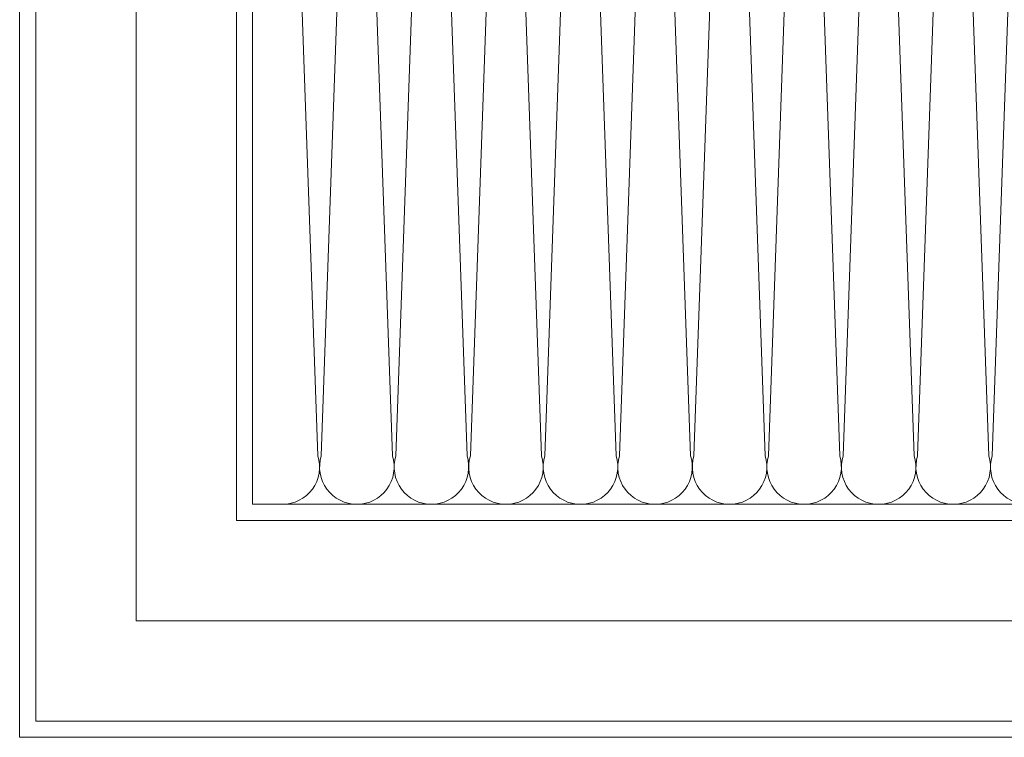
# Model space of a CAD drawing. Header units: millimetres. Extents: x -33628 to -373, y -3399 to 2697.
# Tile 17 of 99: x -23716 to -23704, y -3397 to -3388. Entities that reach past the tile are written whole.
import ezdxf

# ---------------------------------------------------------------- set-up
doc = ezdxf.new("R2010")
doc.units = ezdxf.units.MM
doc.header["$LTSCALE"] = 0.2
doc.header["$MEASUREMENT"] = 0
for name, color, linetype, lineweight in [('_MB_izolacje_0.09', 132, 'Continuous', 9), ('_MB_obrobki_stal_0.15', 6, 'Continuous', 15), ('_MB_ocieplenie_0.09', 51, 'Continuous', 9)]:
    doc.layers.add(name, color=color, linetype=linetype, lineweight=lineweight)

# ---------------------------------------------------------------- blocks, each defined once
blk = doc.blocks.new('*U277')
at = {"layer": '_MB_ocieplenie_0.09', "flags": 128}
for points in [[(633.58, 342.79, 0.505403), (614.48, 316.86), (632.73, -199.59, -1.345402), (594.43, -199.59), (612.68, 316.86, 0.505403), (593.58, 342.79)], [(673.58, 342.79, 0.505403), (654.48, 316.86), (672.73, -199.59, -1.345402), (634.43, -199.59), (652.68, 316.86, 0.505403), (633.58, 342.79)], [(713.58, 342.79, 0.505403), (694.48, 316.86), (712.73, -199.59, -1.345402), (674.43, -199.59), (692.68, 316.86, 0.505403), (673.58, 342.79)], [(753.58, 342.79, 0.505403), (734.48, 316.86), (752.73, -199.59, -1.345402), (714.43, -199.59), (732.68, 316.86, 0.505403), (713.58, 342.79)], [(793.58, 342.79, 0.505403), (774.48, 316.86), (792.73, -199.59, -1.345402), (754.43, -199.59), (772.68, 316.86, 0.505403), (753.58, 342.79)], [(833.58, 342.79, 0.505403), (814.48, 316.86), (832.73, -199.59, -1.345402), (794.43, -199.59), (812.68, 316.86, 0.505403), (793.58, 342.79)], [(873.58, 342.79, 0.505403), (854.48, 316.86), (872.73, -199.59, -1.345402), (834.43, -199.59), (852.68, 316.86, 0.505403), (833.58, 342.79)], [(913.58, 342.79, 0.505403), (894.48, 316.86), (912.73, -199.59, -1.345402), (874.43, -199.59), (892.68, 316.86, 0.505403), (873.58, 342.79)], [(953.58, 342.79, 0.505403), (934.48, 316.86), (952.73, -199.59, -1.345402), (914.43, -199.59), (932.68, 316.86, 0.505403), (913.58, 342.79)], [(993.58, 342.79, 0.505403), (974.48, 316.86), (992.73, -199.59, -1.345402), (954.43, -199.59), (972.68, 316.86, 0.505403), (953.58, 342.79)]]:
    blk.add_lwpolyline(points, format="xyb", dxfattribs=at)
blk = doc.blocks.new('szyb-szkło_150-piętro2')
at = {"layer": '_MB_izolacje_0.09', "elevation": 0}
for points in [[(13.108, 9), (-9, 9), (-9, -13.108)], [(13.108, 7.75), (-7.75, 7.75), (-7.75, -13.108)], [(13.108, 6.5), (-6.5, 6.5), (-6.5, -13.108)]]:
    blk.add_lwpolyline(points, dxfattribs=at)
at = {"layer": '_MB_obrobki_stal_0.15', "elevation": 0}
for points in [[(13.108, 9.2), (-9.2, 9.2), (-9.2, -13.108)], [(13.108, 6.3), (-6.3, 6.3), (-6.3, -13.108)]]:
    blk.add_lwpolyline(points, dxfattribs=at)
at = {"xscale": 0.02319810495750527, "yscale": 0.02319810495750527, "zscale": 0.02319810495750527, "rotation": 90.00000000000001}
blk.add_blockref('*U277', (1.652, -17.119), dxfattribs=at)

msp = doc.modelspace()

# ---------------------------------------------------------------- block references
at = {"rotation": 90}
msp.add_blockref('szyb-szkło_150-piętro2', (-23707.273, -3387.573), dxfattribs=at)

doc.saveas('drawing.dxf')
